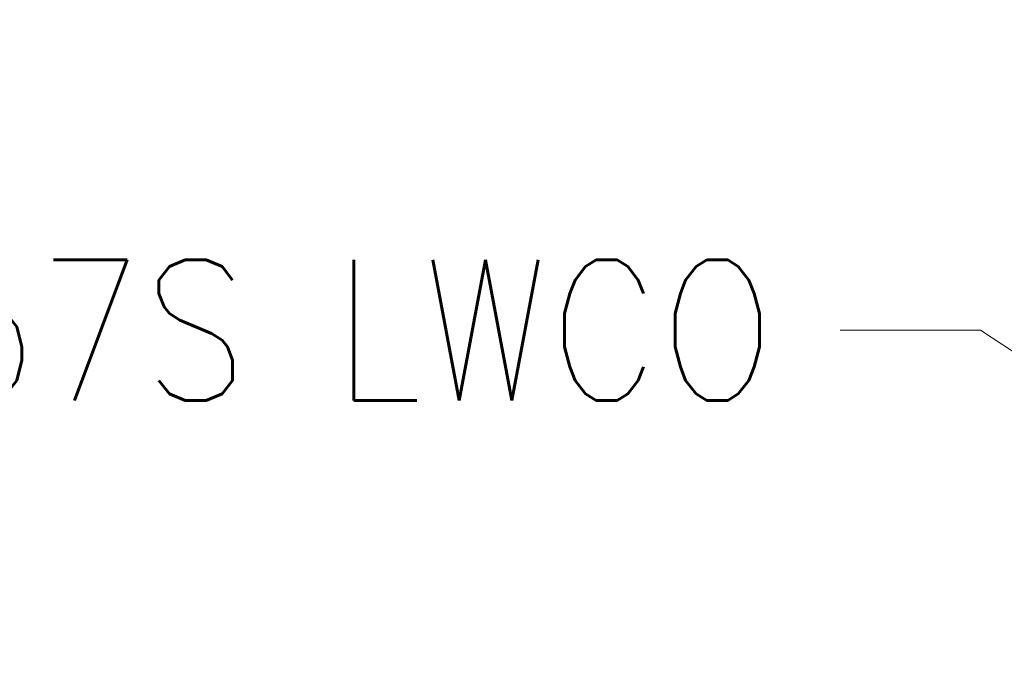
# Model space of a CAD drawing. Header units: inches. Extents: x 1 to 669, y 0 to 417.
# Tile 187 of 256: x 257 to 282, y 238 to 255. Entities that reach past the tile are written whole.
import ezdxf

# ---------------------------------------------------------------- set-up
doc = ezdxf.new("R2010")
doc.units = ezdxf.units.IN
doc.header["$LTSCALE"] = 12
doc.header["$MEASUREMENT"] = 0
doc.layers.add('D', color=2, linetype='CONTINUOUS')
doc.styles.get("Standard").update_dxf_attribs({"font": 'SIMPLEX.SHX', "width": 0.875})
doc.dimstyles.get("Standard").update_dxf_attribs({"dimscale": 28, "dimtxt": 0.125, "dimasz": 0.125, "dimexe": 0.04375, "dimexo": 0.0625, "dimgap": 0.04375, "dimtad": 0, "dimtih": 1, "dimtoh": 1, "dimdec": 4, "dimzin": 12, "dimdsep": 46, "dimlunit": 5, "dimtxsty": 'Standard', "dimcen": 0, "dimclrd": 256, "dimclre": 256, "dimclrt": 256, "dimadec": 1, "dimazin": 3, "dimtfac": 0.875, "dimtdec": 4, "dimtofl": 0, "dimtmove": 0, "dimatfit": 2, "dimfxl": 0, "dimtolj": 1, "dimtzin": 12, "dimlwd": 13, "dimlwe": 13, "dimarcsym": 0})

msp = doc.modelspace()

# ---------------------------------------------------------------- texts
at = {"layer": 'D', "insert": (276.01755, 246.92588), "char_height": 3.5, "attachment_point": 6}
msp.add_mtext('\\A1;MM157S LWCO', dxfattribs=at)

# ---------------------------------------------------------------- leaders
at = {"layer": 'D', "annotation_type": 0, "has_hookline": 1, "hookline_direction": 1}
for points, text_width in [([(311.08447, 238.32953), (293.08842, 276.18), (289.58842, 276.18)], 33.25), ([(291.43448, 240.14606), (281.13819, 246.92588), (277.63819, 246.92588)], 32.22917)]:
    msp.add_leader(points, dimstyle='Standard', override={"dimgap": 0.04375, "dimtad": 0, "dimarcsym": 1}, dxfattribs=dict(at, text_width=text_width))

doc.saveas('drawing.dxf')
